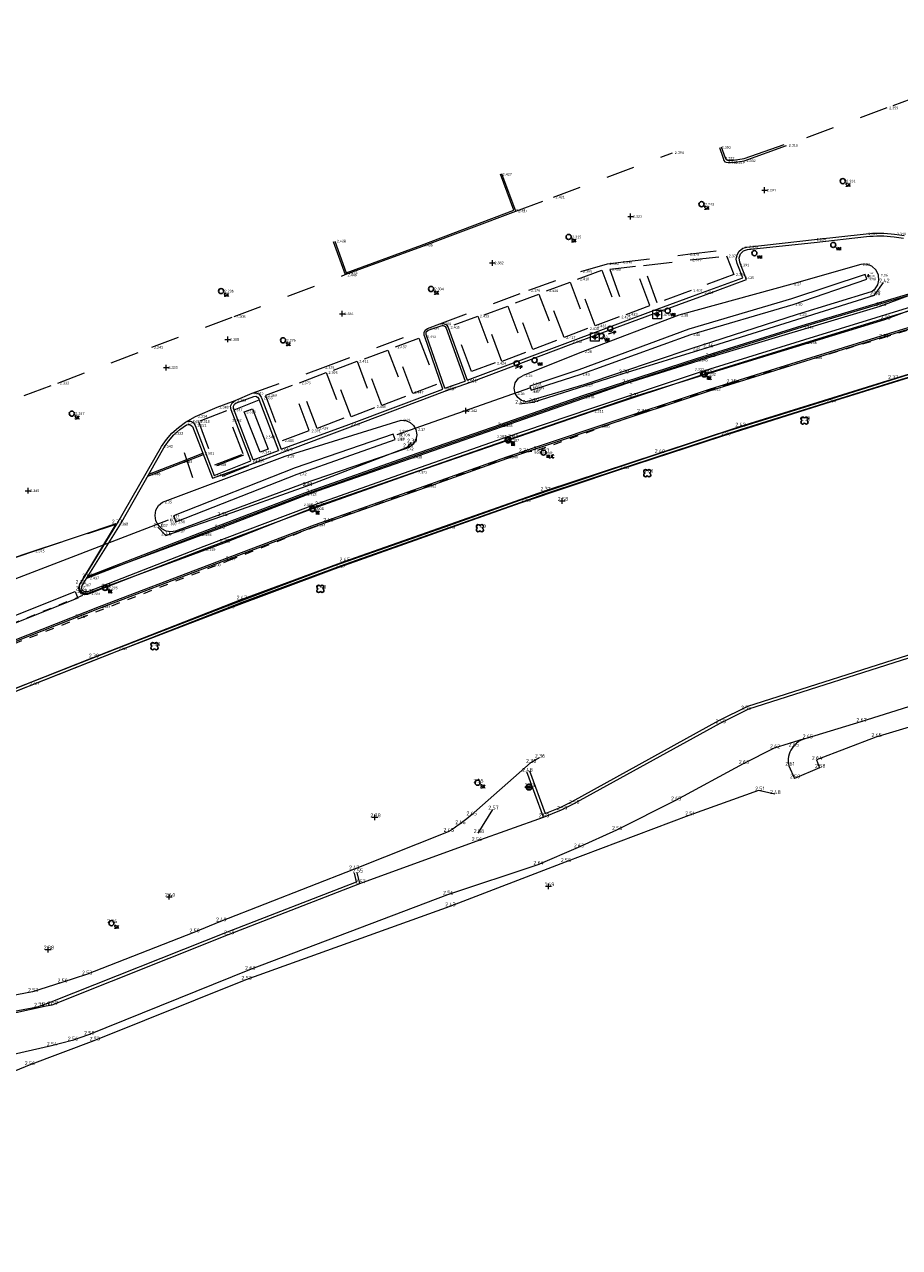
# Model space of a CAD drawing. Header units: metres. Extents: x 152089 to 154194, y 463573 to 464275.
# Tile 13 of 35: x 152623 to 152684, y 463968 to 464053. Entities that reach past the tile are written whole.
import ezdxf
from ezdxf.enums import TextEntityAlignment as Align
from ezdxf.lldxf.tags import DXFTag

# ---------------------------------------------------------------- set-up
doc = ezdxf.new("R2010")
doc.units = ezdxf.units.M
doc.header["$MEASUREMENT"] = 0
doc.linetypes.add('XX-HIDDEN', pattern=[4, 2, -2])
for name, color, linetype, lineweight in [('B-ME-AL-HOOGTELABEL_BOB-S', 7, 'Continuous', 0), ('B-ME-GR-HAAG-G', 100, 'GR-HAAG1', 13), ('B-ME-GW-WATERGANG_INSTEEK-G', 120, 'Continuous', 18), ('B-ME-VH-KANTOPSLUITING_ELEMENT_INRIT-G', 241, 'Continuous', 18), ('B-ME-VH-KANTOPSLUITING_VOORKANTBAND-G', 210, 'Continuous', 18), ('B-ME-VH-MATERIAALGRENS-G', 243, 'XX-HIDDEN', 18), ('B-ME-VH-VARKENSRUG-G', 7, 'Continuous', 0), ('B-ME-VH-VERHARDING_ASFALT-G', 2, 'Continuous', 18), ('B-ME-VH-VERHARDING_BETON-G', 21, 'Continuous', 18), ('B-ME-VH-VERHARDING_BETONSTRAATSTEEN-G', 21, 'Continuous', 18), ('B-ME-VH-VERHARDING_TEGEL-G', 24, 'Continuous', 18), ('B-ME-VW-VERKEERSTEKEN_BORD_INFO-G', 1, 'Continuous', 18)]:
    doc.layers.add(name, color=color, linetype=linetype, lineweight=lineweight)
for name, color, linetype, lineweight, true_color in [('B-ME-AL-HOOGTELABEL_HOOGTEMERK-S', 1, 'Continuous', 0, 0xff0000), ('B-ME-IE-MEUBILAIR_LAADPAAL-S', 1, 'Continuous', 0, 0xff0000), ('B-ME-VH-KANTOPSLUITING_OPSLUITBAND_100X200-G', 7, 'VH-OPSLUITBAND_100X200', 0, 0xff7fbf), ('B-ME-VH-KANTOPSLUITING_TROTTOIRBAND_135 150-G', 7, 'VH-TROTTOIRBAND_130-150', 0, 0x0099cc), ('B-ME-VH-KANTOPSLUITING_TROTTOIRBAND_180 200-G', 7, 'VH-TROTTOIRBAND_180-200', 0, 0xff7fff), ('B-ME-VH-VERHARDING_KLINKERS-G', 40, 'Continuous', 0, 0xffbf00), ('B-ME-VW-MARKERING-G', 4, 'Continuous', 0, 0x00ffff), ('B-ME-WH-DUIKER-G', 40, 'Continuous', 0, 0xffbf00), ('B-ME-WH-WATERBODEM-G', 160, 'Continuous', 0, 0x003fff)]:
    doc.layers.add(name, color=color, linetype=linetype, lineweight=lineweight, true_color=true_color)
for name, color, linetype in [('B-ME-GR-BOOM-S', 100, 'Continuous'), ('B-ME-IE-MEUBILAIR_PAAL-S', 1, 'Continuous'), ('B-ME-IE-MEUBILAIR_STRAATKOLK-S', 1, 'Continuous'), ('B-ME-IE-MEUBILAIR_TROTTOIRKOLK-S', 1, 'Continuous'), ('B-ME-IE-MEUBILAIR_VERKEERSBORD-S', 1, 'Continuous'), ('B-ME-IE-MEUBILAIR_VLAGGENMAST-S', 1, 'Continuous'), ('B-ME-KL-DATA_VERKLIKKER-S', 1, 'Continuous'), ('B-ME-XX-TEKST-S', 1, 'Continuous'), ('X-XX-AL-MEETPUNT_DATA_HOOGTE-T', 7, 'Continuous')]:
    doc.layers.add(name, color=color, linetype=linetype)
doc.styles.add('18_100', font='romans', dxfattribs={"width": 0.8, "height": 0.18})
doc.styles.add('18_200', font='romans', dxfattribs={"width": 0.8, "height": 0.36})
doc.styles.add('Legend', font='calibri.ttf', dxfattribs={"height": 2.5})
doc.styles.add('NLCS-ISO-ANNOTATIVE-T18', font='txt', dxfattribs={"height": 1.8})
doc.styles.add('SLK', font='calibri.ttf', dxfattribs={"height": 0.3})
doc.linetypes.add('GR-HAAG1', pattern='A,6,[176,NLCS.SHX,S=0.125,R=0,X=0,Y=0],-2', length=8)
tags = doc.linetypes.add('VH-OPSLUITBAND_100X200', pattern=[16, 8, -2, 4, -2]).pattern_tags.tags
tags[10:11] = [DXFTag(74, 4), DXFTag(75, 0), DXFTag(340, '0'), DXFTag(46, 1.0), DXFTag(50, 0.0), DXFTag(44, 0.0), DXFTag(45, 0.0)]
tags[8:9] = [DXFTag(74, 4), DXFTag(75, 0), DXFTag(340, '0'), DXFTag(46, 1.0), DXFTag(50, 0.0), DXFTag(44, 0.0), DXFTag(45, 0.0)]
tags[6:7] = [DXFTag(74, 4), DXFTag(75, 0), DXFTag(340, '0'), DXFTag(46, 1.0), DXFTag(50, 0.0), DXFTag(44, 0.0), DXFTag(45, 0.0)]
tags[4:5] = [DXFTag(74, 4), DXFTag(75, 0), DXFTag(340, '0'), DXFTag(46, 1.0), DXFTag(50, 0.0), DXFTag(44, 0.0), DXFTag(45, 0.0)]
tags = doc.linetypes.add('VH-TROTTOIRBAND_130-150', pattern=[15, 5, -2, 2, -2, 2, -2]).pattern_tags.tags
tags[14:15] = [DXFTag(74, 4), DXFTag(75, 0), DXFTag(340, '0'), DXFTag(46, 1.0), DXFTag(50, 0.0), DXFTag(44, 0.0), DXFTag(45, 0.0)]
tags[12:13] = [DXFTag(74, 4), DXFTag(75, 0), DXFTag(340, '0'), DXFTag(46, 1.0), DXFTag(50, 0.0), DXFTag(44, 0.0), DXFTag(45, 0.0)]
tags[10:11] = [DXFTag(74, 4), DXFTag(75, 0), DXFTag(340, '0'), DXFTag(46, 1.0), DXFTag(50, 0.0), DXFTag(44, 0.0), DXFTag(45, 0.0)]
tags[8:9] = [DXFTag(74, 4), DXFTag(75, 0), DXFTag(340, '0'), DXFTag(46, 1.0), DXFTag(50, 0.0), DXFTag(44, 0.0), DXFTag(45, 0.0)]
tags[6:7] = [DXFTag(74, 4), DXFTag(75, 0), DXFTag(340, '0'), DXFTag(46, 1.0), DXFTag(50, 0.0), DXFTag(44, 0.0), DXFTag(45, 0.0)]
tags[4:5] = [DXFTag(74, 4), DXFTag(75, 0), DXFTag(340, '0'), DXFTag(46, 1.0), DXFTag(50, 0.0), DXFTag(44, 0.0), DXFTag(45, 0.0)]
tags = doc.linetypes.add('VH-TROTTOIRBAND_180-200', pattern=[20, 10, -2, 2, -2, 2, -2]).pattern_tags.tags
tags[14:15] = [DXFTag(74, 4), DXFTag(75, 0), DXFTag(340, '0'), DXFTag(46, 1.0), DXFTag(50, 0.0), DXFTag(44, 0.0), DXFTag(45, 0.0)]
tags[12:13] = [DXFTag(74, 4), DXFTag(75, 0), DXFTag(340, '0'), DXFTag(46, 1.0), DXFTag(50, 0.0), DXFTag(44, 0.0), DXFTag(45, 0.0)]
tags[10:11] = [DXFTag(74, 4), DXFTag(75, 0), DXFTag(340, '0'), DXFTag(46, 1.0), DXFTag(50, 0.0), DXFTag(44, 0.0), DXFTag(45, 0.0)]
tags[8:9] = [DXFTag(74, 4), DXFTag(75, 0), DXFTag(340, '0'), DXFTag(46, 1.0), DXFTag(50, 0.0), DXFTag(44, 0.0), DXFTag(45, 0.0)]
tags[6:7] = [DXFTag(74, 4), DXFTag(75, 0), DXFTag(340, '0'), DXFTag(46, 1.0), DXFTag(50, 0.0), DXFTag(44, 0.0), DXFTag(45, 0.0)]
tags[4:5] = [DXFTag(74, 4), DXFTag(75, 0), DXFTag(340, '0'), DXFTag(46, 1.0), DXFTag(50, 0.0), DXFTag(44, 0.0), DXFTag(45, 0.0)]

# ---------------------------------------------------------------- blocks, each defined once
blk = doc.blocks.new('TROTTOIRKOLK')
at = {"ltscale": 2}
blk.add_ellipse((0, 0), major_axis=(-0.127, 0.127), ratio=1, start_param=3.926991, end_param=10.210176, dxfattribs=at)
at = {"ltscale": 2, "style": '18_100', "width": 0.8}
blk.add_text('TK', height=0.216, dxfattribs=at).set_placement((0.193, -0.375))
at = {"style": '18_200', "width": 0.8}
blk.add_attdef('HOOGTE', (0.214, 0.179), '', height=0.25, dxfattribs=at)
blk = doc.blocks.new('boom')
for centre, major_axis, start_param, end_param in [((-0.122, 0.122), (-0.0916, 0.0916), 4.266828, 8.299543), ((0.122, 0.122), (0.0916, 0.0916), 4.266828, 8.299543), ((-0.122, -0.122), (0.0916, 0.0916), 1.125235, 5.15795), ((0.122, -0.122), (-0.0916, 0.0916), 1.125235, 5.15795)]:
    blk.add_ellipse(centre, major_axis=major_axis, ratio=1, start_param=start_param, end_param=end_param)
at = {"style": '18_200', "width": 0.8}
blk.add_attdef('HOOGTE', (0.314, 0.12), '', height=0.25, dxfattribs=at)
blk = doc.blocks.new('hoogtemaat')
at = {"color": 0, "linetype": 'ByBlock'}
for points in [[(-0.2, 0, 0), (0.2, 0, 0)], [(0, -0.2, 0), (0, 0.2, 0)]]:
    blk.add_polyline3d(points, dxfattribs=at)
at = {"style": '18_200', "width": 0.8}
blk.add_attdef('HOOGTE', (0.247, 0.263), '', height=0.25, dxfattribs=at)
blk = doc.blocks.new('kabelverklikker')
at = {"ltscale": 2}
blk.add_ellipse((0, 0), major_axis=(-0.127, 0.127), ratio=1, start_param=3.926991, end_param=10.210176, dxfattribs=at)
at = {"ltscale": 2, "style": '18_100', "width": 0.8}
blk.add_text('KLIC', height=0.216, dxfattribs=at).set_placement((0.193, -0.375))
at = {"style": '18_200', "width": 0.8}
blk.add_attdef('HOOGTE', (0.262, 0.124), '', height=0.25, dxfattribs=at)
blk = doc.blocks.new('SAL-TEKST-SO')
at = {"color": 0, "linetype": 'ByBlock', "lineweight": -2, "style": 'NLCS-ISO-ANNOTATIVE-T18'}
blk.add_attdef('TEKST', text='', height=1.8, dxfattribs=at).set_placement((0, 0), align=Align.MIDDLE_CENTER)
blk = doc.blocks.new('verkeersbord')
blk.add_line((-0.3, 0), (0.3, 0))
for radius in [0.2, 0.0745]:
    blk.add_circle((0, 0), radius)
at = {"style": '18_200', "width": 0.8}
blk.add_attdef('HOOGTE', (0.245, 0.178), '', height=0.25, dxfattribs=at)
blk = doc.blocks.new('STRAATKOLK')
at = {"ltscale": 2}
blk.add_ellipse((0, 0), major_axis=(-0.127, 0.127), ratio=1, start_param=3.926991, end_param=10.210176, dxfattribs=at)
at = {"ltscale": 2, "style": '18_100', "width": 0.8}
blk.add_text('SK', height=0.216, dxfattribs=at).set_placement((0.193, -0.375))
at = {"style": '18_200', "width": 0.8}
blk.add_attdef('HOOGTE', (0.29, 0.211), '', height=0.25, dxfattribs=at)
blk = doc.blocks.new('vlaggemast')
at = {"ltscale": 2}
blk.add_ellipse((0, 0), major_axis=(-0.127, 0.127), ratio=1, start_param=3.926991, end_param=10.210176, dxfattribs=at)
at = {"ltscale": 2, "style": '18_100', "width": 0.8}
blk.add_text('VM', height=0.216, dxfattribs=at).set_placement((0.193, -0.375))
at = {"style": '18_200', "width": 0.8}
blk.add_attdef('HOOGTE', (0.261, 0.255), '', height=0.25, dxfattribs=at)
blk = doc.blocks.new('zakbaak')
at = {"color": 0}
for points in [[(-0.3, 0.3, 0), (0.3, 0.3, 0), (0.3, -0.3, 0), (-0.3, -0.3, 0), (-0.3, 0.3, 0)], [(-0.1, -0.1, 0), (0.1, 0.1, 0)], [(-0.1, 0.1, 0), (0.1, -0.1, 0)], [(0, 0.2, 0), (0, -0.2, 0)], [(-0.2, 0, 0), (0.2, 0, 0)]]:
    blk.add_polyline3d(points, dxfattribs=at)
at = {"style": '18_200', "width": 0.8}
blk.add_attdef('HOOGTE', (0.415, 0.357), '', height=0.25, dxfattribs=at)
blk = doc.blocks.new('PAAL')
at = {"ltscale": 2}
blk.add_ellipse((0, 0), major_axis=(-0.181, 0), ratio=1, start_param=3.926991, end_param=10.210176, dxfattribs=at)
at = {"ltscale": 2, "style": '18_200', "width": 0.8}
blk.add_text('P', height=0.218, dxfattribs=at).set_placement((0.219, -0.382))
at = {"style": '18_200', "width": 0.8}
blk.add_attdef('HOOGTE', (0.236, 0.203), '', height=0.25, dxfattribs=at)

msp = doc.modelspace()

# ---------------------------------------------------------------- linework, layer by layer
at = {"layer": 'B-ME-GR-HAAG-G', "ltscale": 0.2}
msp.add_lwpolyline([(152581.294, 463987.192, -0.369072), (152580.902, 463987.292, -0.198298), (152581.233, 463988.321), (152582.642, 463989.39), (152583.828, 463990.128), (152593.742, 463994.556), (152604.723, 463999.144), (152617.389, 464004.341), (152627.93, 464008.497), (152638.247, 464012.551), (152645.441, 464015.207), (152659.449, 464020.141), (152667.429, 464022.769), (152673.059, 464024.613), (152683.713, 464027.924), (152693.102, 464030.801), (152695.989, 464031.414), (152697.891, 464031.49), (152698.508, 464031.216), (152698.708, 464030.71), (152698.729, 464030.481), (152698.571, 464030.368)], format="xyb", dxfattribs=at)
for points in [[(152658.323, 464000.773), (152659.408, 463997.799), (152660.469, 463998.232), (152661.309, 463998.647), (152671.532, 464004.281), (152673.57, 464005.286), (152685.836, 464009.207), (152698.755, 464013.031), (152712.067, 464016.988), (152724.682, 464020.363), (152737.353, 464023.677), (152743.057, 464025.166), (152756.472, 464028.304)], [(152514.406, 463933.186), (152515.095, 463932.033), (152516.666, 463933.02), (152522.085, 463936.6), (152534.13, 463943.48), (152546.459, 463950.395), (152558.621, 463956.699), (152571.127, 463963.032), (152583.668, 463969.011), (152593.061, 463973.552), (152593.653, 463973.876), (152602.224, 463977.738), (152609.398, 463980.943), (152611.772, 463981.866), (152620.2, 463983.62), (152623.967, 463984.32), (152624.925, 463984.647), (152637.237, 463989.55), (152646.232, 463993.042), (152646.09, 463993.632)]]:
    msp.add_lwpolyline(points, dxfattribs=at)
at = {"layer": 'B-ME-GW-WATERGANG_INSTEEK-G'}
for points in [[(152682.177, 464034.204), (152682.447, 464034.414), (152682.633, 464034.699), (152682.717, 464035.03), (152682.689, 464035.37), (152682.518, 464035.732), (152682.222, 464036.001), (152681.847, 464036.139), (152681.447, 464036.124), (152676.638, 464034.752), (152668.754, 464032.575), (152662.029, 464030.032), (152657.881, 464028.372)], [(152657.627, 464026.387), (152658.579, 464026.511), (152664.852, 464028.511), (152670.752, 464030.336), (152682.404, 464033.973), (152683.043, 464034.858)], [(152682.177, 464034.204), (152677.015, 464032.631), (152669.59, 464030.224), (152662.107, 464027.715), (152658.079, 464026.539), (152657.765, 464026.634), (152657.502, 464026.832), (152657.323, 464027.107), (152657.247, 464027.484), (152657.327, 464027.861), (152657.551, 464028.174), (152657.881, 464028.372)], [(152632.362, 464017.777), (152632.916, 464017.208), (152636.828, 464018.559), (152642.729, 464020.656), (152649.795, 464023.359), (152650.082, 464023.688)], [(152675.447, 463999.155), (152674.316, 463999.405), (152669.435, 463997.671), (152660.817, 463994.41), (152652.746, 463991.32), (152638.51, 463986.199), (152627.908, 463981.946), (152623.384, 463980.238), (152602.285, 463971.519), (152585.674, 463963.963), (152571.497, 463956.945), (152560.33, 463950.959), (152552.625, 463947.189), (152542.25, 463941.67), (152534.084, 463937.607), (152534.489, 463937.17)]]:
    msp.add_lwpolyline(points, dxfattribs=at)
msp.add_lwpolyline([(152641.27, 464022.735), (152649.368, 464025.256), (152649.69, 464025.225), (152649.987, 464025.094), (152650.227, 464024.877), (152650.387, 464024.595), (152650.451, 464024.241), (152650.387, 464023.886), (152650.204, 464023.575), (152649.924, 464023.348), (152649.582, 464023.233), (152642.437, 464020.791), (152633.607, 464017.504), (152633.277, 464017.462), (152632.949, 464017.517), (152632.652, 464017.666), (152632.411, 464017.895), (152632.234, 464018.224), (152632.173, 464018.593), (152632.237, 464018.962), (152632.418, 464019.289), (152632.697, 464019.539)], close=True, dxfattribs=at)
at = {"layer": 'B-ME-VH-KANTOPSLUITING_ELEMENT_INRIT-G'}
msp.add_lwpolyline([(152614.5, 464013.009), (152629.452, 464018.039)], dxfattribs=at)
at = {"layer": 'B-ME-VH-KANTOPSLUITING_OPSLUITBAND_100X200-G'}
for points in [[(152644.622, 464037.714), (152645.452, 464035.411), (152650.81, 464037.378), (152657.356, 464039.849), (152656.385, 464042.446)], [(152688.942, 464035.572), (152686.518, 464034.6), (152684.777, 464034.058), (152677.325, 464031.832), (152669.953, 464029.539), (152662.027, 464026.951), (152656.309, 464024.957), (152649.994, 464022.77), (152642.618, 464020.159), (152635.287, 464017.361), (152627.47, 464014.337)], [(152631.672, 464021.355), (152634.008, 464022.256), (152635.549, 464022.846)]]:
    msp.add_lwpolyline(points, dxfattribs=at)
at = {"layer": 'B-ME-VH-KANTOPSLUITING_TROTTOIRBAND_135 150-G'}
for points in [[(152671.692, 464044.336), (152671.979, 464043.561), (152671.999, 464043.507), (152672.054, 464043.435), (152672.141, 464043.406), (152672.574, 464043.395), (152673.316, 464043.515), (152676.113, 464044.488)], [(152652.405, 464027.491), (152651.128, 464031.153), (152651.103, 464031.224), (152651.114, 464031.412), (152651.255, 464031.536), (152652.093, 464031.82), (152652.148, 464031.839), (152652.292, 464031.849), (152652.422, 464031.786), (152652.504, 464031.667), (152653.825, 464027.985)], [(152639.017, 464022.475), (152637.661, 464026.056), (152637.644, 464026.221), (152637.713, 464026.371), (152637.849, 464026.466), (152637.856, 464026.469), (152639.071, 464026.909), (152639.208, 464026.921), (152639.333, 464026.864), (152639.414, 464026.752), (152639.428, 464026.713), (152640.791, 464023.133)]]:
    msp.add_lwpolyline(points, dxfattribs=at)
at = {"layer": 'B-ME-VH-KANTOPSLUITING_TROTTOIRBAND_180 200-G'}
for points in [[(152684.997, 464033.159), (152677.527, 464030.871), (152670.247, 464028.6), (152662.644, 464026.069), (152656.467, 464023.984), (152650.295, 464021.805), (152642.875, 464019.183), (152635.588, 464016.446), (152627.527, 464013.307), (152627.449, 464013.276), (152627.263, 464013.265), (152627.106, 464013.366), (152627.037, 464013.539), (152627.083, 464013.719), (152629.769, 464017.998), (152632.785, 464023.318), (152633.108, 464023.788), (152633.484, 464024.218), (152633.903, 464024.597), (152634.362, 464024.927), (152634.481, 464024.955), (152634.603, 464024.94), (152634.787, 464024.803), (152636.193, 464021.194), (152639.088, 464022.25), (152641.057, 464022.998), (152645.821, 464024.789), (152652.397, 464027.272), (152654.273, 464027.932), (152661.231, 464030.555), (152667.024, 464032.689), (152670.478, 464033.947), (152673.462, 464035.069), (152673.049, 464036.152), (152672.998, 464036.284), (152672.959, 464036.577), (152673.052, 464036.856), (152673.26, 464037.066), (152673.539, 464037.162), (152678.197, 464037.644), (152681.844, 464038.067), (152682.084, 464038.09), (152682.325, 464038.106), (152682.567, 464038.115), (152682.808, 464038.117), (152683.05, 464038.112), (152683.291, 464038.101), (152683.532, 464038.082), (152683.772, 464038.057), (152684.105, 464038.01), (152684.437, 464037.949)], [(152694.185, 464031.003), (152686.496, 464028.748), (152678.949, 464026.383), (152671.723, 464024.12), (152664.526, 464021.773), (152657.66, 464019.459), (152652.413, 464017.589), (152644.672, 464014.859), (152637.095, 464012.01), (152629.509, 464009.103), (152623.394, 464006.681), (152617.442, 464004.33), (152612.669, 464002.377), (152608.445, 464000.618)]]:
    msp.add_lwpolyline(points, dxfattribs=at)
at = {"layer": 'B-ME-VH-KANTOPSLUITING_VOORKANTBAND-G'}
for points in [[(152629.452, 464018.039), (152626.926, 464013.828, 0.707538), (152627.542, 464013.197), (152637, 464016.697), (152643.651, 464019.312), (152657.11, 464024.004), (152665.532, 464026.885), (152670.792, 464028.513), (152683.122, 464032.286), (152689.257, 464034.547, 0.453268), (152689.542, 464035.18), (152688.076, 464036.562), (152686.277, 464037.639), (152685.27, 464037.927)], [(152581.382, 463987.013, -0.402312), (152580.707, 463987.227, -0.209901), (152581.095, 463988.468), (152582.529, 463989.555), (152583.734, 463990.305), (152593.663, 463994.74), (152604.646, 463999.329), (152617.314, 464004.527), (152627.857, 464008.683), (152638.176, 464012.738), (152645.373, 464015.395), (152659.384, 464020.33), (152667.367, 464022.959), (152672.998, 464024.804), (152683.654, 464028.115), (152693.052, 464030.995), (152695.964, 464031.613), (152697.93, 464031.692), (152698.664, 464031.366), (152698.904, 464030.757), (152698.939, 464030.385), (152698.688, 464030.205)], [(152758.233, 464025.134), (152744.612, 464022.024), (152736.985, 464020.061), (152721.618, 464016.072), (152706.547, 464011.846), (152692.259, 464007.605), (152681.447, 464004.189), (152677.705, 464003.051, 0.427998), (152676.422, 464001.136), (152676.813, 464000.249)], [(152658.996, 464001.69), (152658.395, 464001.33), (152654.239, 463997.675, -0.043016), (152652.63, 463996.521), (152646.033, 463993.896), (152636.755, 463990.264), (152634.876, 463989.497), (152627.381, 463986.561), (152625.66, 463986.01), (152623.614, 463985.35), (152615.813, 463983.862), (152610.762, 463982.829), (152592.745, 463974.657)]]:
    msp.add_lwpolyline(points, format="xyb", dxfattribs=at)
at = {"layer": 'B-ME-VH-MATERIAALGRENS-G'}
for points in [[(152699.003, 464052.87), (152694.211, 464051.102), (152689.318, 464049.274), (152689.318, 464049.274), (152683.278, 464047.041), (152676.267, 464044.431)], [(152657.369, 464039.841), (152659.988, 464040.82), (152668.307, 464043.919)], [(152652.055, 464031.969), (152658.273, 464034.322), (152661.898, 464035.629), (152663.756, 464036.165), (152664.702, 464036.279), (152669.377, 464036.829), (152673.504, 464037.336)], [(152619.295, 464025.58), (152625.379, 464027.843), (152631.938, 464030.338), (152637.696, 464032.485), (152645.452, 464035.411)], [(152638.956, 464027.135), (152643.908, 464028.919), (152651.192, 464031.651)], [(152634.297, 464025.109), (152635.008, 464025.52), (152636.514, 464026.156), (152637.756, 464026.625)], [(152614.536, 464013.108), (152618.149, 464014.252), (152623.668, 464016.117), (152629.502, 464018.003)]]:
    msp.add_lwpolyline(points, dxfattribs=at)
at = {"layer": 'B-ME-VH-MATERIAALGRENS-G', "ltscale": 0.3}
for points in [[(152573.001, 463989.247), (152582.975, 463993.292), (152592.138, 463997.373), (152604.13, 464002.452), (152612.247, 464005.732), (152626.911, 464011.436), (152637.36, 464015.472), (152644.17, 464018.153), (152657.891, 464023.016), (152658.895, 464023.158), (152666.141, 464025.768), (152672.377, 464027.835), (152682.968, 464030.995), (152690.591, 464033.405), (152696.68, 464035.503), (152704.713, 464038.593)], [(152573.142, 463991.657), (152582.348, 463995.203), (152591.537, 463998.848), (152603.726, 464003.535), (152612.115, 464006.979), (152627.542, 464013.197)]]:
    msp.add_lwpolyline(points, dxfattribs=at)
at = {"layer": 'B-ME-VH-MATERIAALGRENS-G'}
for points in [[(152666.285, 464036.05), (152669.544, 464036.439), (152672.075, 464036.713), (152672.581, 464035.414), (152669.608, 464034.303), (152667.244, 464033.436)], [(152664.584, 464032.454), (152662.899, 464031.827), (152661.679, 464035.105), (152663.365, 464035.732), (152664.584, 464032.454)], [(152665.712, 464035.981), (152663.925, 464035.768), (152665.068, 464032.639), (152666.731, 464033.248)], [(152662.379, 464031.639), (152660.731, 464031.019), (152659.507, 464034.27), (152661.155, 464034.891), (152662.379, 464031.639)], [(152660.206, 464030.804), (152658.558, 464030.184), (152657.334, 464033.435), (152658.982, 464034.055), (152660.206, 464030.804)], [(152658.033, 464029.969), (152656.385, 464029.349), (152655.161, 464032.6), (152656.809, 464033.22), (152658.033, 464029.969)], [(152655.928, 464029.266), (152654.28, 464028.646), (152653.056, 464031.897), (152654.704, 464032.517), (152655.928, 464029.266)], [(152651.824, 464027.735), (152650.176, 464027.114), (152648.952, 464030.366), (152650.6, 464030.986), (152651.824, 464027.735)], [(152649.662, 464026.898), (152648.014, 464026.277), (152646.79, 464029.529), (152648.438, 464030.149), (152649.662, 464026.898)], [(152647.507, 464026.109), (152645.859, 464025.489), (152644.635, 464028.74), (152646.283, 464029.361), (152647.507, 464026.109)], [(152643.482, 464024.678), (152642.261, 464027.854), (152644.127, 464028.572), (152645.349, 464025.396), (152643.482, 464024.678)], [(152639.889, 464026.974), (152641.074, 464023.823), (152642.943, 464024.526), (152641.758, 464027.677), (152639.889, 464026.974)], [(152635.199, 464025.153), (152636.358, 464022.137), (152638.326, 464022.893), (152637.166, 464025.909), (152635.199, 464025.153)]]:
    msp.add_lwpolyline(points, close=True, dxfattribs=at)
at = {"layer": 'B-ME-VH-VARKENSRUG-G'}
msp.add_line((152636.48, 464022.083), (152638.371, 464022.822), dxfattribs=at)
at = {"layer": 'B-ME-VH-VERHARDING_ASFALT-G'}
for points in [[(152583.788, 463968.873), (152593.505, 463973.399), (152597.99, 463975.538), (152603.68, 463978.185), (152609.419, 463980.743), (152611.113, 463981.309), (152613.646, 463981.982), (152624.575, 463984.378), (152624.981, 463984.454), (152637.31, 463989.364), (152646.467, 463992.919), (152654.593, 463995.872), (152659.291, 463997.535), (152660.551, 463998.05), (152661.402, 463998.47), (152671.627, 464004.105), (152673.631, 464005.095), (152685.895, 464009.016), (152698.812, 464012.839), (152712.121, 464016.796), (152724.733, 464020.17), (152737.404, 464023.484), (152743.105, 464024.972), (152756.516, 464028.109)], [(152758.716, 464023.787), (152744.863, 464020.711), (152737.413, 464018.794), (152721.739, 464014.891), (152707.266, 464010.797), (152692.668, 464006.175), (152682.505, 464003.134), (152678.354, 464001.555), (152678.576, 464000.987), (152676.813, 464000.249)], [(152677.508, 464003.004), (152675.414, 464002.358), (152673.24, 464001.26), (152668.508, 463998.715), (152664.388, 463996.645), (152661.722, 463995.433), (152658.911, 463994.217), (152652.586, 463992.135), (152638.768, 463986.899), (152627.537, 463982.349), (152626.389, 463981.952), (152624.932, 463981.588), (152616.967, 463979.772), (152613.849, 463979.099), (152611.911, 463978.537), (152604.53, 463975.419)]]:
    msp.add_lwpolyline(points, dxfattribs=at)
at = {"layer": 'B-ME-VH-VERHARDING_BETON-G'}
msp.add_lwpolyline([(152644.717, 464037.748), (152645.512, 464035.54), (152650.775, 464037.472), (152657.227, 464039.907), (152656.291, 464042.411)], dxfattribs=at)
at = {"layer": 'B-ME-VH-VERHARDING_BETONSTRAATSTEEN-G'}
for points in [[(152627.408, 464014.276), (152636.657, 464017.684), (152643.06, 464020.15), (152656.423, 464024.817), (152665.106, 464027.829), (152670.912, 464029.654), (152682.813, 464033.21), (152688.964, 464035.511)], [(152659.291, 463997.535), (152658.135, 464000.704)], [(152646.467, 463992.919), (152646.285, 463993.679)]]:
    msp.add_lwpolyline(points, dxfattribs=at)
at = {"layer": 'B-ME-VH-VERHARDING_KLINKERS-G'}
for points in [[(152671.578, 464044.291), (152671.838, 464043.535), (152671.894, 464043.37), (152671.955, 464043.288), (152672.051, 464043.255), (152672.556, 464043.244), (152673.315, 464043.355), (152676.267, 464044.431)], [(152685.314, 464033.024), (152677.58, 464030.66), (152670.535, 464028.454), (152662.701, 464025.865), (152656.808, 464023.841), (152650.386, 464021.621), (152643.159, 464019.076), (152635.601, 464016.239), (152627.572, 464013.132), (152627.461, 464013.089), (152627.239, 464013.062), (152627.031, 464013.144), (152626.888, 464013.316), (152626.843, 464013.535), (152626.909, 464013.749), (152629.502, 464018.003), (152632.622, 464023.421), (152632.963, 464023.899), (152633.353, 464024.338), (152633.804, 464024.749), (152634.297, 464025.109), (152634.467, 464025.182), (152634.651, 464025.179), (152634.852, 464025.075), (152634.975, 464024.885), (152636.297, 464021.401), (152638.85, 464022.411), (152637.483, 464025.971), (152637.481, 464025.976), (152637.453, 464026.231), (152637.553, 464026.468), (152637.756, 464026.625), (152638.956, 464027.135), (152639.205, 464027.169), (152639.437, 464027.071), (152639.586, 464026.869), (152639.61, 464026.807), (152640.989, 464023.234), (152645.707, 464024.951), (152652.266, 464027.417), (152651.009, 464031.068), (152650.97, 464031.183), (152650.956, 464031.371), (152651.037, 464031.542), (152651.192, 464031.651), (152652.055, 464031.969), (152652.096, 464031.984), (152652.32, 464032.004), (152652.524, 464031.909), (152652.652, 464031.724), (152653.967, 464028.043), (152661.185, 464030.739), (152666.983, 464032.901), (152670.399, 464034.152), (152673.205, 464035.195), (152672.861, 464036.077), (152672.815, 464036.196), (152672.758, 464036.496), (152672.812, 464036.798), (152672.97, 464037.059), (152673.211, 464037.247), (152673.504, 464037.336), (152678.222, 464037.866), (152681.83, 464038.257), (152682.077, 464038.279), (152682.325, 464038.295), (152682.574, 464038.304), (152682.823, 464038.306), (152683.072, 464038.3), (152683.32, 464038.288), (152683.568, 464038.269), (152683.815, 464038.243), (152684.152, 464038.196), (152684.487, 464038.136)], [(152688.979, 464035.479), (152686.552, 464034.506), (152684.806, 464033.962), (152677.354, 464031.736), (152669.984, 464029.443), (152662.059, 464026.857), (152656.342, 464024.863), (152650.027, 464022.676), (152642.652, 464020.065), (152635.322, 464017.267), (152627.382, 464014.195)], [(152694.115, 464031.185), (152686.462, 464028.946), (152678.916, 464026.59), (152671.569, 464024.288), (152664.489, 464021.94), (152657.623, 464019.656), (152652.347, 464017.76), (152644.636, 464015.057), (152637.031, 464012.201), (152629.483, 464009.295), (152623.304, 464006.884), (152617.371, 464004.484), (152612.613, 464002.555), (152608.345, 464000.814)]]:
    msp.add_lwpolyline(points, dxfattribs=at)
at = {"layer": 'B-ME-VH-VERHARDING_TEGEL-G'}
for p, q in [((152652.405, 464027.491), (152653.825, 464027.985)), ((152639.017, 464022.475), (152640.791, 464023.133))]:
    msp.add_line(p, q, dxfattribs=at)
for points in [[(152639.502, 464023.017), (152638.405, 464025.831), (152638.971, 464026.051), (152640.068, 464023.237), (152639.502, 464023.017)], [(152626.784, 464012.821), (152621.696, 464010.801), (152615.905, 464008.536), (152611.423, 464006.699), (152611.233, 464007.162), (152615.719, 464009), (152621.513, 464011.267), (152626.6, 464013.286)]]:
    msp.add_lwpolyline(points, close=True, dxfattribs=at)
msp.add_lwpolyline([(152631.75, 464021.492), (152633.973, 464022.35), (152635.513, 464022.939)], dxfattribs=at)
at = {"layer": 'B-ME-VW-MARKERING-G'}
for points in [[(152685.705, 464032.003), (152677.958, 464029.605), (152670.864, 464027.402), (152663.158, 464024.839), (152656.714, 464022.673), (152651.021, 464020.653), (152643.275, 464017.925), (152635.965, 464015.153), (152628.26, 464012.226), (152622.255, 464009.848)], [(152622.292, 464009.756), (152628.296, 464012.133), (152636.001, 464015.059), (152643.31, 464017.831), (152651.055, 464020.558), (152656.747, 464022.579), (152663.19, 464024.745), (152670.895, 464027.307), (152677.988, 464029.51), (152685.734, 464031.907)]]:
    msp.add_lwpolyline(points, dxfattribs=at)
at = {"layer": 'B-ME-VW-VERKEERSTEKEN_BORD_INFO-G'}
for p, q in [((152664.292, 464031.41), (152663.81, 464031.253)), ((152657.739, 464029.035), (152657.31, 464028.848)), ((152637.709, 464025.976), (152639.434, 464026.673)), ((152634.212, 464023.007), (152634.795, 464021.249)), ((152636.879, 464021.35), (152638.733, 464022.096))]:
    msp.add_line(p, q, dxfattribs=at)
msp.add_lwpolyline([(152654.743, 463996.438), (152655.748, 463998.075)], dxfattribs=at)
at = {"layer": 'B-ME-WH-DUIKER-G'}
for p, q in [((152658.385, 464027.501), (152649.058, 464024.219)), ((152633.082, 464018.283), (152610.209, 464009.466))]:
    msp.add_line(p, q, dxfattribs=at)
at = {"layer": 'B-ME-WH-WATERBODEM-G'}
for points in [[(152681.759, 464035.426), (152676.603, 464033.714), (152669.455, 464031.603), (152661.754, 464028.776), (152658.341, 464027.622), (152658.433, 464027.337), (152661.867, 464028.445), (152669.58, 464031.222), (152676.725, 464033.332), (152681.872, 464035.094)], [(152648.803, 464024.271), (152641.951, 464021.917), (152633.45, 464018.572), (152633.615, 464018.154), (152642.108, 464021.495), (152648.936, 464023.894)]]:
    msp.add_lwpolyline(points, close=True, dxfattribs=at)

# ---------------------------------------------------------------- block references
at = {"layer": 'B-ME-AL-HOOGTELABEL_BOB-S', "xscale": 0.5, "yscale": 0.5, "zscale": 0.5}
msp.add_blockref('hoogtemaat', (152681.992, 464035.334), dxfattribs=at)
at = {"layer": 'B-ME-AL-HOOGTELABEL_HOOGTEMERK-S'}
for p in [(152674.734, 464041.305), (152665.383, 464039.467), (152655.725, 464036.227), (152645.245, 464032.678), (152637.25, 464030.891), (152632.958, 464028.924), (152653.867, 464025.913), (152623.305, 464020.33), (152660.609, 464019.616), (152647.519, 463997.537), (152633.17, 463991.989), (152659.645, 463992.724), (152624.712, 463988.309)]:
    msp.add_blockref('hoogtemaat', p, dxfattribs=at)
at = {"layer": 'B-ME-GR-BOOM-S'}
for p in [(152677.527, 464025.223), (152666.545, 464021.553), (152654.86, 464017.72), (152643.717, 464013.481), (152632.14, 464009.481)]:
    msp.add_blockref('boom', p, dxfattribs=at)
at = {"layer": 'B-ME-IE-MEUBILAIR_LAADPAAL-S'}
for p in [(152667.242, 464032.619), (152662.884, 464031.056)]:
    msp.add_blockref('zakbaak', p, dxfattribs=at)
at = {"layer": 'B-ME-IE-MEUBILAIR_PAAL-S'}
for p in [(152663.959, 464031.632), (152657.426, 464029.213)]:
    msp.add_blockref('PAAL', p, dxfattribs=at)
at = {"layer": 'B-ME-IE-MEUBILAIR_STRAATKOLK-S'}
for p in [(152680.196, 464041.936), (152670.333, 464040.325), (152661.053, 464038.04), (152636.785, 464034.262), (152651.449, 464034.409), (152641.113, 464030.827), (152626.363, 464025.708), (152654.696, 463999.951), (152629.124, 463990.148)]:
    msp.add_blockref('STRAATKOLK', p, dxfattribs=at)
at = {"layer": 'B-ME-IE-MEUBILAIR_TROTTOIRKOLK-S'}
for p in [(152670.47, 464028.463), (152670.535, 464028.454), (152656.807, 464023.913), (152656.808, 464023.841), (152643.159, 464019.076), (152643.169, 464019.037), (152628.67, 464013.565), (152628.689, 464013.545)]:
    msp.add_blockref('TROTTOIRKOLK', p, dxfattribs=at)
at = {"layer": 'B-ME-IE-MEUBILAIR_VERKEERSBORD-S'}
msp.add_blockref('verkeersbord', (152658.284, 463999.642), dxfattribs=at)
at = {"layer": 'B-ME-IE-MEUBILAIR_VLAGGENMAST-S'}
for p in [(152679.53, 464037.482), (152674.023, 464036.908), (152667.967, 464032.89), (152663.354, 464031.126), (152658.671, 464029.433)]:
    msp.add_blockref('vlaggemast', p, dxfattribs=at)
at = {"layer": 'B-ME-KL-DATA_VERKLIKKER-S'}
msp.add_blockref('kabelverklikker', (152659.298, 464022.991), dxfattribs=at)
at = {"layer": 'B-ME-XX-TEKST-S', "xscale": 0.1, "yscale": 0.1, "zscale": 0.1}
msp.add_blockref('SAL-TEKST-SO', (152659.298, 464022.991), dxfattribs=at).add_auto_attribs({'TEKST': '50000 volt'})

# ---------------------------------------------------------------- texts
at = {"layer": 'B-ME-AL-HOOGTELABEL_BOB-S', "style": 'Legend'}
for s, p in [('300', (152681.992, 464035.094)), ('1.39', (152681.992, 464035.454)), ('Beton', (152681.992, 464035.274))]:
    msp.add_text(s, height=0.12, dxfattribs=at).set_placement(p)
at = {"layer": 'B-ME-AL-HOOGTELABEL_HOOGTEMERK-S', "style": 'SLK'}
for s, p in [('2.291', (152674.884, 464041.215)), ('2.323', (152665.533, 464039.377)), ('2.382', (152655.875, 464036.137)), ('2.364', (152645.395, 464032.588)), ('2.308', (152637.4, 464030.801)), ('2.333', (152633.108, 464028.834)), ('2.342', (152654.017, 464025.823)), ('2.365', (152623.455, 464020.24))]:
    msp.add_text(s, height=0.18, dxfattribs=at).set_placement(p)
at = {"layer": 'B-ME-GW-WATERGANG_INSTEEK-G', "style": 'SLK'}
for s, p in [('2.23', (152681.597, 464036.034)), ('2.27', (152676.788, 464034.662)), ('2.36', (152682.839, 464035.28)), ('2.32', (152682.327, 464034.114)), ('2.32', (152682.327, 464034.114)), ('2.38', (152668.904, 464032.485)), ('2.33', (152677.165, 464032.541)), ('2.28', (152662.179, 464029.942)), ('2.25', (152669.74, 464030.134)), ('2.25', (152658.031, 464028.282)), ('2.25', (152658.031, 464028.282)), ('2.36', (152657.473, 464027.017)), ('2.29', (152662.257, 464027.625)), ('2.40', (152658.229, 464026.449)), ('2.24', (152649.518, 464025.166)), ('2.37', (152650.537, 464024.505)), ('2.42', (152649.732, 464023.143)), ('2.42', (152649.732, 464023.143)), ('2.37', (152641.42, 464022.645)), ('2.37', (152641.42, 464022.645)), ('2.30', (152642.587, 464020.701)), ('2.35', (152632.847, 464019.449)), ('2.37', (152632.561, 464017.805)), ('2.37', (152633.757, 464017.414))]:
    msp.add_text(s, height=0.18, dxfattribs=at).set_placement(p)
at = {"layer": 'B-ME-IE-MEUBILAIR_LAADPAAL-S', "style": 'SLK'}
for s, p in [('2.475', (152667.482, 464032.529)), ('2.463', (152663.124, 464030.966))]:
    msp.add_text(s, height=0.18, dxfattribs=at).set_placement(p)
at = {"layer": 'B-ME-IE-MEUBILAIR_STRAATKOLK-S', "style": 'SLK'}
for s, p in [('2.231', (152680.436, 464041.846)), ('2.243', (152670.573, 464040.235)), ('2.315', (152661.293, 464037.95)), ('2.236', (152637.025, 464034.172)), ('2.304', (152651.689, 464034.319)), ('2.276', (152641.353, 464030.737)), ('2.257', (152626.603, 464025.618))]:
    msp.add_text(s, height=0.18, dxfattribs=at).set_placement(p)
at = {"layer": 'B-ME-IE-MEUBILAIR_TROTTOIRKOLK-S', "style": 'SLK'}
for s, p in [('2.232', (152669.864, 464028.697)), ('2.287', (152656.047, 464024.023)), ('2.308', (152642.549, 464019.255)), ('2.295', (152628.929, 464013.455))]:
    msp.add_text(s, height=0.18, dxfattribs=at).set_placement(p)
at = {"layer": 'B-ME-VH-MATERIAALGRENS-G', "style": 'SLK'}
for s, p in [('2.359', (152683.428, 464046.951)), ('2.315', (152676.417, 464044.341)), ('2.394', (152668.457, 464043.829)), ('2.421', (152660.138, 464040.73)), ('2.437', (152657.519, 464039.751)), ('2.378', (152673.654, 464037.246)), ('2.378', (152669.527, 464036.739)), ('2.374', (152672.225, 464036.623)), ('2.395', (152662.048, 464035.539)), ('2.390', (152663.906, 464036.075)), ('2.400', (152664.075, 464035.678)), ('2.390', (152664.852, 464036.189)), ('2.399', (152669.694, 464036.349)), ('2.446', (152645.621, 464035.3)), ('2.410', (152661.844, 464035.021)), ('2.390', (152672.731, 464035.324)), ('2.176', (152658.423, 464034.232)), ('2.420', (152659.689, 464034.192)), ('2.407', (152669.758, 464034.213)), ('2.308', (152637.846, 464032.395)), ('2.413', (152654.854, 464032.427)), ('2.425', (152664.734, 464032.364)), ('2.423', (152665.218, 464032.549)), ('2.404', (152651.342, 464031.561)), ('2.388', (152652.205, 464031.879)), ('2.430', (152662.529, 464031.549)), ('2.432', (152663.049, 464031.737)), ('2.417', (152660.881, 464030.929)), ('2.341', (152632.088, 464030.248)), ('2.437', (152649.102, 464030.276)), ('2.375', (152644.058, 464028.829)), ('2.411', (152646.433, 464029.271)), ('2.424', (152656.053, 464029.137)), ('2.395', (152644.278, 464028.479)), ('2.333', (152625.529, 464027.753)), ('2.345', (152639.106, 464027.045)), ('2.375', (152642.411, 464027.764)), ('2.447', (152650.276, 464027.101)), ('2.358', (152637.906, 464026.535)), ('2.369', (152640.039, 464026.884)), ('2.314', (152635.158, 464025.43)), ('2.348', (152636.664, 464026.066)), ('2.445', (152647.648, 464026.11)), ('2.315', (152634.447, 464025.019)), ('2.318', (152635.349, 464025.063)), ('2.352', (152637.57, 464025.159)), ('2.391', (152643.101, 464024.414)), ('2.429', (152643.632, 464024.588)), ('2.405', (152641.224, 464023.733)), ('2.408', (152636.508, 464022.047)), ('2.368', (152629.652, 464017.913)), ('2.375', (152623.818, 464016.027))]:
    msp.add_text(s, height=0.18, dxfattribs=at).set_placement(p)
at = {"layer": 'B-ME-VH-VERHARDING_BETON-G', "style": 'SLK'}
for s, p in [('2.427', (152656.441, 464042.321)), ('2.424', (152657.377, 464039.817)), ('2.428', (152644.867, 464037.658)), ('2.436', (152650.925, 464037.382)), ('2.473', (152645.662, 464035.45))]:
    msp.add_text(s, height=0.18, dxfattribs=at).set_placement(p)
at = {"layer": 'B-ME-VH-VERHARDING_KLINKERS-G', "style": 'SLK'}
for s, p in [('2.350', (152671.728, 464044.201)), ('2.315', (152676.417, 464044.341)), ('2.322', (152671.988, 464043.445)), ('2.332', (152673.465, 464043.265)), ('2.318', (152672.201, 464043.165)), ('2.319', (152672.706, 464043.154)), ('2.321', (152681.98, 464038.167)), ('2.319', (152683.965, 464038.153)), ('2.378', (152673.654, 464037.246)), ('2.354', (152678.372, 464037.776)), ('2.391', (152673.011, 464035.987)), ('2.435', (152673.355, 464035.105)), ('2.417', (152670.549, 464034.062)), ('2.440', (152667.133, 464032.811)), ('2.404', (152651.342, 464031.561)), ('2.388', (152652.205, 464031.879)), ('2.405', (152652.802, 464031.634)), ('2.343', (152677.504, 464031.646)), ('2.413', (152651.159, 464030.978)), ('2.440', (152661.335, 464030.649)), ('2.256', (152677.73, 464030.57)), ('2.345', (152670.134, 464029.353)), ('2.462', (152654.117, 464027.953)), ('2.232', (152670.685, 464028.364)), ('2.345', (152639.106, 464027.045)), ('2.490', (152652.416, 464027.327)), ('2.358', (152637.906, 464026.535)), ('2.355', (152639.76, 464026.717)), ('2.378', (152662.209, 464026.767)), ('2.354', (152679.066, 464026.5)), ('2.347', (152637.633, 464025.881)), ('2.311', (152662.851, 464025.775)), ('2.315', (152634.447, 464025.019)), ('2.319', (152634.801, 464025.089)), ('2.321', (152635.125, 464024.795)), ('2.440', (152645.857, 464024.861)), ('2.435', (152656.492, 464024.773)), ('2.323', (152633.503, 464024.248)), ('2.287', (152656.958, 464023.751)), ('2.373', (152671.719, 464024.198)), ('2.342', (152632.772, 464023.331)), ('2.426', (152641.139, 464023.144)), ('2.411', (152639, 464022.321)), ('2.438', (152650.177, 464022.586)), ('2.402', (152664.639, 464021.85)), ('2.478', (152636.447, 464021.311)), ('2.325', (152650.536, 464021.531)), ('2.423', (152642.802, 464019.975)), ('2.416', (152657.773, 464019.566)), ('2.308', (152643.309, 464018.986)), ('2.368', (152629.652, 464017.913)), ('2.418', (152652.497, 464017.67)), ('2.458', (152635.472, 464017.177)), ('2.335', (152635.751, 464016.149)), ('2.429', (152644.786, 464014.967)), ('2.367', (152627.059, 464013.659)), ('2.437', (152627.624, 464014.141)), ('2.331', (152627.722, 464013.042)), ('2.434', (152637.181, 464012.111)), ('2.421', (152629.633, 464009.205)), ('2.429', (152623.454, 464006.794))]:
    msp.add_text(s, height=0.18, dxfattribs=at).set_placement(p)
at = {"layer": 'B-ME-VH-VERHARDING_TEGEL-G', "style": 'SLK'}
for s, p in [('2.501', (152653.975, 464027.895)), ('2.509', (152652.555, 464027.401)), ('2.518', (152638.555, 464025.741)), ('2.543', (152639.891, 464023.986)), ('2.501', (152635.658, 464022.847)), ('2.542', (152639.652, 464022.927)), ('2.521', (152640.941, 464023.043)), ('2.463', (152634.123, 464022.26)), ('2.492', (152639.167, 464022.385)), ('2.448', (152631.909, 464021.406)), ('2.344', (152626.75, 464013.196))]:
    msp.add_text(s, height=0.18, dxfattribs=at).set_placement(p)
at = {"layer": 'B-ME-VW-MARKERING-G', "style": 'SLK'}
for s, p in [('2.304', (152678.108, 464029.515)), ('2.313', (152671.014, 464027.312)), ('2.365', (152663.308, 464024.749)), ('2.340', (152656.864, 464022.583)), ('2.382', (152651.171, 464020.563)), ('2.384', (152643.425, 464017.835)), ('2.400', (152636.115, 464015.063)), ('2.384', (152628.41, 464012.136))]:
    msp.add_text(s, height=0.18, dxfattribs=at).set_placement(p)
at = {"layer": 'B-ME-WH-DUIKER-G', "style": 'SLK'}
for s, p in [('300', (152658.535, 464027.141)), ('1.331', (152658.535, 464027.681)), ('BETON', (152658.535, 464027.411)), ('300', (152649.208, 464023.859)), ('1.319', (152649.208, 464024.399)), ('BETON', (152649.208, 464024.129)), ('1.427', (152633.232, 464018.463)), ('300', (152633.232, 464017.923)), ('BETON', (152633.232, 464018.193))]:
    msp.add_text(s, height=0.18, dxfattribs=at).set_placement(p)
at = {"layer": 'B-ME-WH-WATERBODEM-G', "style": 'SLK'}
for s, p in [('1.48', (152682.022, 464035.004)), ('1.50', (152676.875, 464033.242)), ('1.48', (152669.73, 464031.132)), ('1.43', (152662.017, 464028.355)), ('1.69', (152658.583, 464027.247)), ('1.47', (152649.086, 464023.804)), ('1.42', (152642.258, 464021.405)), ('1.58', (152633.765, 464018.064))]:
    msp.add_text(s, height=0.18, dxfattribs=at).set_placement(p)
at = {"layer": 'X-XX-AL-MEETPUNT_DATA_HOOGTE-T', "style": 'NLCS-ISO-ANNOTATIVE-T18'}
for s, p in [('2.42', (152683.461, 464034.858)), ('2.40', (152682.822, 464033.973)), ('2.43', (152683.231, 464033.21)), ('2.23', (152683.54, 464032.286)), ('2.36', (152671.17, 464030.336)), ('2.31', (152683.386, 464030.995)), ('2.42', (152671.33, 464029.654)), ('2.30', (152665.27, 464028.511)), ('2.42', (152665.524, 464027.829)), ('2.28', (152670.888, 464028.463)), ('2.25', (152671.21, 464028.513)), ('2.35', (152672.795, 464027.835)), ('2.37', (152684.072, 464028.115)), ('2.31', (152665.95, 464026.885)), ('2.40', (152658.045, 464026.387)), ('2.39', (152658.997, 464026.511)), ('2.34', (152666.559, 464025.768)), ('2.33', (152677.945, 464025.223)), ('2.48', (152656.841, 464024.817)), ('2.42', (152673.416, 464024.804)), ('2.39', (152650.5, 464023.688)), ('2.31', (152657.225, 464023.913)), ('2.33', (152657.528, 464024.004)), ('2.40', (152650.213, 464023.359)), ('2.34', (152658.309, 464023.016)), ('2.37', (152659.313, 464023.158)), ('2.37', (152659.716, 464022.991)), ('2.40', (152667.785, 464022.959)), ('2.41', (152666.963, 464021.553)), ('2.41', (152643.147, 464020.656)), ('2.48', (152643.478, 464020.15)), ('2.37', (152659.802, 464020.33)), ('2.35', (152644.069, 464019.312)), ('2.58', (152661.027, 464019.616)), ('2.35', (152637.246, 464018.559)), ('2.33', (152643.587, 464019.037)), ('2.37', (152629.87, 464018.039)), ('2.40', (152632.78, 464017.777)), ('2.48', (152637.075, 464017.684)), ('2.41', (152644.588, 464018.153)), ('2.40', (152655.278, 464017.72)), ('2.46', (152633.334, 464017.208)), ('2.38', (152637.418, 464016.697)), ('2.41', (152637.778, 464015.472)), ('2.45', (152645.791, 464015.395)), ('2.46', (152627.826, 464014.276)), ('2.36', (152627.344, 464013.828)), ('2.34', (152627.361, 464013.383)), ('2.31', (152629.088, 464013.565)), ('2.40', (152644.135, 464013.481)), ('2.35', (152627.96, 464013.197)), ('2.47', (152638.594, 464012.738)), ('2.39', (152627.329, 464011.436)), ('2.39', (152632.558, 464009.481)), ('2.39', (152628.275, 464008.683)), ('2.55', (152673.816, 464005.052)), ('2.55', (152672.045, 464004.105)), ('2.67', (152681.865, 464004.189)), ('2.65', (152678.123, 464003.051)), ('2.65', (152682.923, 464003.134)), ('2.62', (152675.832, 464002.358)), ('2.65', (152677.146, 464002.47)), ('2.38', (152658.813, 464001.33)), ('2.36', (152659.414, 464001.69)), ('2.64', (152678.772, 464001.555)), ('2.48', (152658.553, 464000.704)), ('2.63', (152673.658, 464001.26)), ('2.61', (152676.84, 464001.136)), ('2.58', (152678.994, 464000.987)), ('2.35', (152655.114, 463999.951)), ('2.53', (152658.702, 463999.642)), ('2.59', (152677.231, 464000.249)), ('2.65', (152668.926, 463998.715)), ('2.51', (152674.734, 463999.405)), ('2.48', (152675.865, 463999.155)), ('2.57', (152656.166, 463998.075)), ('2.59', (152660.969, 463998.05)), ('2.58', (152661.82, 463998.47)), ('2.38', (152647.937, 463997.537)), ('2.46', (152653.867, 463997.056)), ('2.45', (152654.657, 463997.675)), ('2.58', (152659.709, 463997.535)), ('2.51', (152669.853, 463997.671)), ('2.45', (152653.048, 463996.521)), ('2.58', (152655.161, 463996.438)), ('2.56', (152664.806, 463996.645)), ('2.56', (152655.011, 463995.872)), ('2.63', (152662.14, 463995.433)), ('2.47', (152646.451, 463993.896)), ('2.55', (152646.703, 463993.679)), ('2.64', (152659.329, 463994.217)), ('2.55', (152661.235, 463994.41)), ('2.57', (152646.885, 463992.919)), ('2.40', (152633.588, 463991.989)), ('2.56', (152653.004, 463992.135)), ('1.69', (152660.063, 463992.724)), ('2.43', (152653.164, 463991.32)), ('2.49', (152637.173, 463990.264)), ('2.36', (152629.542, 463990.148)), ('2.50', (152635.294, 463989.497)), ('2.59', (152637.728, 463989.364)), ('2.38', (152625.13, 463988.309)), ('2.63', (152639.186, 463986.899)), ('2.50', (152626.078, 463986.01)), ('2.53', (152627.799, 463986.561)), ('2.53', (152638.928, 463986.199)), ('2.53', (152624.032, 463985.35)), ('2.71', (152624.385, 463984.32)), ('2.60', (152624.993, 463984.378)), ('2.59', (152625.399, 463984.454)), ('2.56', (152626.807, 463981.952)), ('2.59', (152627.955, 463982.349)), ('2.53', (152628.326, 463981.946)), ('2.54', (152625.35, 463981.588)), ('2.56', (152623.802, 463980.238))]:
    msp.add_text(s, height=0.27, dxfattribs=at).set_placement(p, align=Align.RIGHT)

doc.saveas('drawing.dxf')
